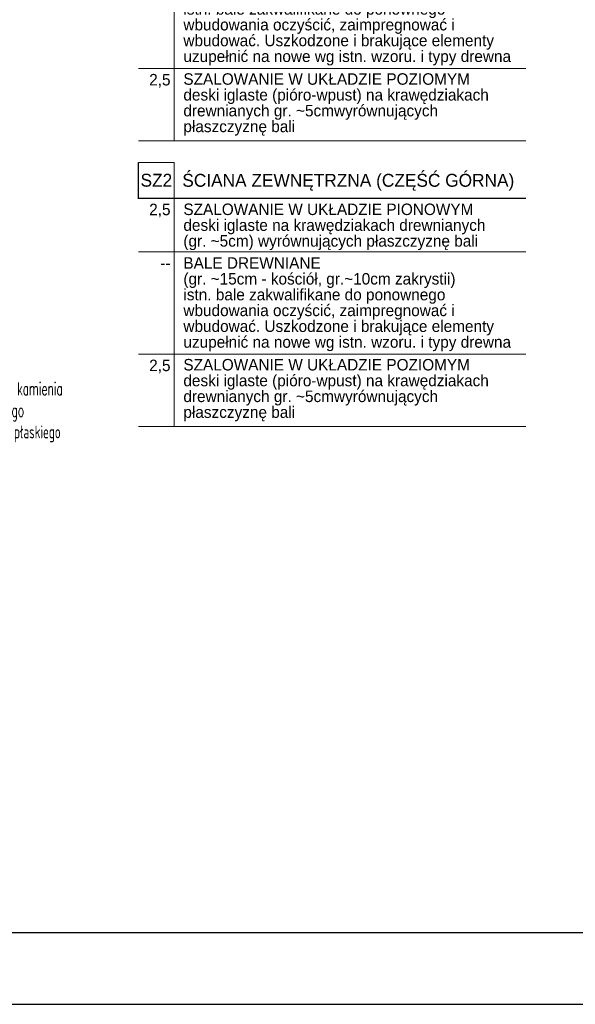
# Model space of a CAD drawing. Header units: centimetres. Extents: x 148485 to 162129, y -6573 to -2118.
# Tile 147 of 167: x 155480 to 155867, y -5088 to -4402. Entities that reach past the tile are written whole.
import ezdxf
from ezdxf import colors
from ezdxf.entities.mleader import LeaderData, LeaderLine
from ezdxf.enums import TextEntityAlignment as Align
from ezdxf.math import Vec2, Vec3

# ---------------------------------------------------------------- set-up
doc = ezdxf.new("R2010")
doc.units = ezdxf.units.CM
doc.header["$LTSCALE"] = 0.1
doc.layers.get('0').update_dxf_attribs({"color": 45})
doc.layers.add('A_opis_warstw', color=60, linetype='Continuous', lineweight=13)
for name, color, linetype in [('A_wymiary_zewn', 4, 'Continuous'), ('Format', 7, 'Continuous'), ('ozn_graficzne_R&F', 5, 'Continuous'), ('widoki_R&F', 4, 'Continuous')]:
    doc.layers.add(name, color=color, linetype=linetype)
doc.styles.add('Skala 50', font='simplex.shx', dxfattribs={"width": 0.9, "height": 10})
doc.styles.add('TECH', font='flptechn.ttf')

# ---------------------------------------------------------------- blocks, each defined once
blk = doc.blocks.new('warstwy_przekrój_B')
at = {"layer": 'A_opis_warstw', "color": 8, "lineweight": 5}
for p, q in [((155517.51, -5941.21), (155787.51, -5941.21)), ((155517.51, -5991.59), (155787.51, -5991.59)), ((155517.51, -6068.97), (155787.51, -6068.97)), ((155517.51, -6140.18), (155787.51, -6140.18)), ((155517.51, -6190.56), (155787.51, -6190.56))]:
    blk.add_line(p, q, dxfattribs=at)
for points in [[(155542.51, -5832.62), (155542.51, -5991.59)], [(155542.51, -6031.59), (155542.51, -6190.56)]]:
    blk.add_lwpolyline(points, dxfattribs=at)
at = {"layer": 'A_opis_warstw', "const_width": 1}
blk.add_lwpolyline([(155517.51, -6006.59), (155517.51, -6031.59), (155517.51, -6031.59), (155787.51, -6031.59)], dxfattribs=at)
at = {"layer": 'A_opis_warstw'}
blk.add_lwpolyline([(155517.51, -6031.59), (155542.51, -6031.59), (155542.51, -6006.59), (155517.51, -6006.59)], close=True, dxfattribs=at)
at = {"layer": 'A_opis_warstw', "color": 8, "style": 'TECH'}
for s, p in [('2,5', (155539.89, -5953.01)), ('2,5', (155539.89, -6043.39)), ('--', (155539.89, -6080.76)), ('2,5', (155539.89, -6151.98))]:
    blk.add_text(s, height=8, dxfattribs=at).set_placement(p, align=Align.RIGHT)
at = {"layer": 'A_opis_warstw', "linetype": 'Continuous', "style": 'TECH'}
blk.add_text('ŚCIANA ZEWNĘTRZNA (CZĘŚĆ GÓRNA)', height=9, dxfattribs=at).set_placement((155548.1, -6019.09), align=Align.MIDDLE_LEFT)
at = {"layer": 'A_opis_warstw', "color": 8, "char_height": 8, "attachment_point": 1, "line_spacing_factor": 0.825, "style": 'TECH'}
for s, insert, width in [('\\A1;BALE DREWNIANE \\P(gr. ~15cm - kościół, gr.~10cm zakrystii)\\Pistn. bale zakwalifikane do ponownego wbudowania oczyścić, zaimpregnować i wbudować. Uszkodzone i brakujące elementy uzupełnić na nowe wg istn. wzoru. i typy drewna', (155548.85, -5873.69), 239.3885), ('SZALOWANIE W UKŁADZIE POZIOMYM\\Pdeski iglaste (pióro-wpust) na krawędziakach  drewnianych gr. ~5cmwyrównujących płaszczyznę bali', (155548.85, -5944.54), 229.5976), ('SZALOWANIE W UKŁADZIE PIONOWYM\\Pdeski iglaste na krawędziakach drewnianych \\P(gr. ~5cm) wyrównujących płaszczyznę bali', (155548.85, -6035.28), 239.3885), ('\\A1;BALE DREWNIANE \\P(gr. ~15cm - kościół, gr.~10cm zakrystii)\\Pistn. bale zakwalifikane do ponownego wbudowania oczyścić, zaimpregnować i wbudować. Uszkodzone i brakujące elementy uzupełnić na nowe wg istn. wzoru. i typy drewna', (155548.85, -6072.66), 239.3885), ('SZALOWANIE W UKŁADZIE POZIOMYM\\Pdeski iglaste (pióro-wpust) na krawędziakach  drewnianych gr. ~5cmwyrównujących płaszczyznę bali', (155548.85, -6143.51), 229.5976)]:
    blk.add_mtext(s, dxfattribs=dict(at, insert=insert, width=width))
at = {"layer": 'A_opis_warstw', "insert": (155530.01, -6019.09), "char_height": 9, "width": 25, "attachment_point": 5, "style": 'TECH'}
blk.add_mtext('SZ2', dxfattribs=at)
blk = doc.blocks.new('_Open30')
at = {"color": 0, "linetype": 'ByBlock', "lineweight": -2, "transparency": 16777216}
for p, q in [((-1, 0.2679), (0, 0)), ((0, 0), (-1, -0.2679)), ((0, 0), (-1, 0))]:
    blk.add_line(p, q, dxfattribs=at)

msp = doc.modelspace()

# ---------------------------------------------------------------- linework, layer by layer
at = {"layer": 'Format'}
msp.add_lwpolyline([(153854.639, -5087.917), (156354.639, -5087.917), (156354.639, -3602.917), (153854.639, -3602.917)], close=True, dxfattribs=at)
at = {"layer": 'ozn_graficzne_R&F'}
msp.add_lwpolyline([(153979.639, -5037.917), (156304.639, -5037.917), (156304.639, -3652.917), (153979.639, -3652.917)], close=True, dxfattribs=at)

# ---------------------------------------------------------------- block references
at = {"layer": 'A_wymiary_zewn'}
msp.add_blockref('warstwy_przekrój_B', (45, 1505), dxfattribs=at)

# ---------------------------------------------------------------- leaders
at = {"layer": 'widoki_R&F'}
ml = msp.add_multileader_mtext('Standard', dxfattribs=at)
ml.set_content('{\\W0.6;opaska z kamienia wapiennego łupanego płaskiego}', color=256, style='Skala 50')
ml.set_leader_properties()
ml.set_arrow_properties(name='OPEN30')
ml.build(insert=Vec2(0, 0))
ml.multileader.update_dxf_attribs({"dogleg_length": 5, "arrow_head_size": 7})
ctx = ml.context
ctx.base_point, ctx.char_height, ctx.arrow_head_size, ctx.plane_origin = Vec3(155439.127, -4660.789), 9, 7, Vec3(221413.986, 2079.209)
notes = []
notes.append((ctx, [(0, (1, 1, 0), (155427.94, -4660.789), (1, 0), 11.187, [(0, [(155405.546, -4734.942)], 0, [])])]))
ctx.mtext.insert, ctx.mtext.width, ctx.mtext.defined_height = Vec3(155441.127, -4654.789), 81.87246, 46.643
for ctx, leaders in notes:
    for number, flags, end, landing, length, lines in leaders:
        leader = LeaderData()
        leader.index, (leader.has_last_leader_line, leader.has_dogleg_vector, leader.attachment_direction) = number, flags
        leader.last_leader_point, leader.dogleg_vector, leader.dogleg_length = Vec3(end), Vec3(landing), length
        for number, points, colour, breaks in lines:
            line = LeaderLine()
            line.index, line.vertices, line.color, line.breaks = number, Vec3.list(points), colors.encode_raw_color(colour), breaks
            leader.lines.append(line)
        ctx.leaders.append(leader)

doc.saveas('drawing.dxf')
